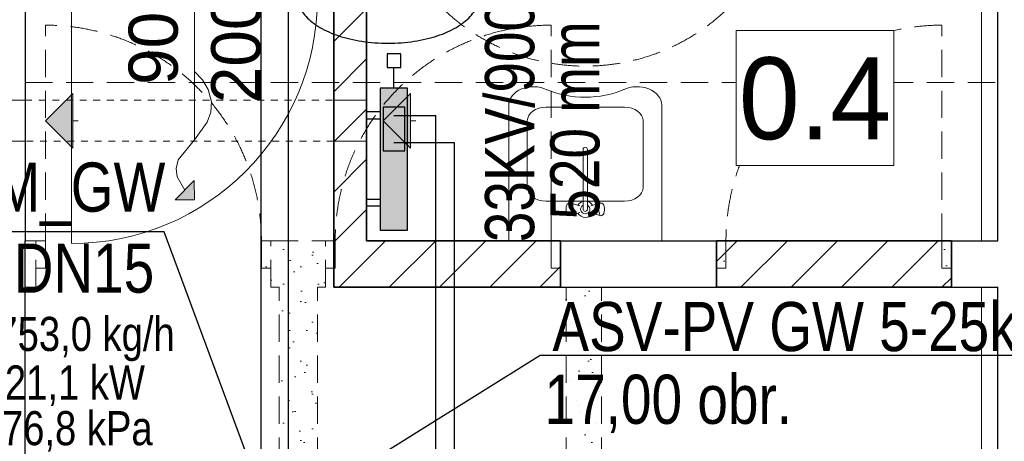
# Model space of a CAD drawing. Extents: x -440864 to -355682, y 13652 to 155872.
# Tile 23 of 179: x -418844 to -415241, y 25568 to 27113. Entities that reach past the tile are written whole.
import ezdxf
from ezdxf.lldxf.tags import DXFTag

# ---------------------------------------------------------------- set-up
doc = ezdxf.new("R2010")
doc.units = 0
doc.header["$MEASUREMENT"] = 0
doc.set_wipeout_variables(frame=1)
doc.linetypes.add('Hidden Line', pattern=[50, 25, -25])
doc.linetypes.add('Krawędzie ukryte', pattern=[150, 100, -50])
for name, color, linetype in [('#podkład', 252, 'Continuous'), ('A-Okna', 252, 'Continuous'), ('Arch zmurowania', 252, 'Continuous'), ('Drzwi ArchiCAD', 252, 'Continuous'), ('IS_Armatura_podłączeniowa_grz._dolnozas.', 7, 'SOLID'), ('IS_Armatura_Therm', 7, 'SOLID'), ('IS_Grafika', 7, 'SOLID'), ('IS_Grzejniki_Plan_rzut', 7, 'SOLID'), ('IS_Inne_Urzadzenia_Therm', 7, 'SOLID'), ('IS_Opisy_działek_Therm', 7, 'SOLID'), ('IS_Powrót', 5, 'DASH'), ('IS_Text_Armatury_Therm', 7, 'Continuous'), ('IS_Text_Odbiornikow_Therm', 7, 'Continuous'), ('IS_Zasilanie', 1, 'SOLID'), ('Istniejące kominy', 252, 'Continuous')]:
    doc.layers.add(name, color=color, linetype=linetype)
for name, color, linetype, lineweight in [('A-Okna_Nr_Pióra__9', 252, 'Continuous', 13), ('Arch opisy_Nr_Pióra__21', 252, 'Continuous', 9), ('Arch opisy_Nr_Pióra__9', 252, 'Continuous', 13), ('Arch wyburzenia_Nr_Pióra__2', 252, 'Continuous', 13), ('Arch wyposarzenie_Nr_Pióra__21', 252, 'Continuous', 9), ('Arch zmurowania_Nr_Pióra__21', 252, 'Continuous', 9), ('Arch zmurowania_Nr_Pióra__27', 252, 'Continuous', 35), ('Drzwi ArchiCAD_Nr_Pióra__21', 252, 'Continuous', 9), ('Drzwi ArchiCAD_Nr_Pióra__27', 252, 'Continuous', 35), ('INWENT OPISY_Nr_Pióra__21', 252, 'Continuous', 9), ('INWENT OPISY_Nr_Pióra__9', 252, 'Continuous', 13), ('INWENT.ŚCIANY_Nr_Pióra__1', 252, 'Continuous', 25), ('INWENT.ŚCIANY_Nr_Pióra__2', 252, 'Continuous', 13), ('INWENT.ŚCIANY_Nr_Pióra__21', 252, 'Continuous', 9), ('Istniejące kominy_Nr_Pióra__21', 252, 'Continuous', 9), ('Istniejące stropy_Nr_Pióra__5', 252, 'Continuous', 13)]:
    doc.layers.add(name, color=color, linetype=linetype, lineweight=lineweight)
doc.styles.add('GENERATED_STYLE_3', font='txt')
doc.styles.add('GENERATED_STYLE_6', font='txt')
doc.styles.get("Standard").update_dxf_attribs({"font": 'arial.ttf', "width": 0.8, "bigfont": 'BIGFONT.SHX'})
tags = doc.linetypes.add('DASH', pattern=[15, 10, -5]).pattern_tags.tags
tags[6:7] = [DXFTag(74, 4), DXFTag(75, 0), DXFTag(340, '0'), DXFTag(46, 0.0), DXFTag(50, 0.0), DXFTag(44, 0.0), DXFTag(45, 0.0)]
tags[4:5] = [DXFTag(74, 4), DXFTag(75, 0), DXFTag(340, '0'), DXFTag(46, 0.0), DXFTag(50, 0.0), DXFTag(44, 0.0), DXFTag(45, 0.0)]
tags = doc.linetypes.add('SOLID', pattern=[10, 10, 0]).pattern_tags.tags
tags[6:7] = [DXFTag(74, 4), DXFTag(75, 0), DXFTag(340, '0'), DXFTag(46, 0.0), DXFTag(50, 0.0), DXFTag(44, 0.0), DXFTag(45, 0.0)]
tags[4:5] = [DXFTag(74, 4), DXFTag(75, 0), DXFTag(340, '0'), DXFTag(46, 0.0), DXFTag(50, 0.0), DXFTag(44, 0.0), DXFTag(45, 0.0)]
pattern_1 = [(45, (0, 200), (-63.63961, 63.63961), [0, -60, 0, -90]), (110, (200, 200), (84.572336, 30.781813), [0, -44, 0, -76])]
pattern_2 = [(45, (0, 0), (-91.92388, 91.92388), [])]

# ---------------------------------------------------------------- blocks, each defined once
blk = doc.blocks.new('D1 Drzwi proste 14')
at = {"layer": 'Drzwi ArchiCAD_Nr_Pióra__21', "linetype": 'Continuous'}
for p, q in [((450, 0), (450, 900)), ((-450, 0), (-510, 0)), ((-510, 0), (-510, -80)), ((-450, -80), (-450, 0)), ((510, 0), (450, 0)), ((450, 0), (450, -80)), ((510, -80), (510, 0)), ((-510, -80), (-450, -80)), ((450, -80), (510, -80))]:
    blk.add_line(p, q, dxfattribs=at)
blk.add_arc((450, 0), 900, 90, 180, dxfattribs=at)
at = {"layer": 'Drzwi ArchiCAD_Nr_Pióra__27', "linetype": 'Continuous'}
for p, q in [((-510, 0), (-510, -80)), ((510, 0), (510, -80))]:
    blk.add_line(p, q, dxfattribs=at)
blk = doc.blocks.new('Ściana_2', base_point=(-417694.9, 29792.6))
at = {"layer": 'Arch zmurowania_Nr_Pióra__21', "linetype": 'Continuous'}
h = blk.add_hatch(dxfattribs=at)
h.set_pattern_fill('Common_Brick', color=256, style=0, pattern_type=2)
h.set_pattern_definition(pattern_2)
h.paths.add_polyline_path([(-417694.9, 29792.6), (-417694.9, 28592.6), (-417614.9, 28592.6), (-417574.9, 28592.6), (-417574.9, 29792.6)], flags=0)
h = blk.add_hatch(dxfattribs=at)
h.set_pattern_fill('Common_Brick', color=256, style=0, pattern_type=2)
h.set_pattern_definition(pattern_2)
h.paths.add_polyline_path([(-417694.9, 26132.6), (-417574.9, 26302.6), (-417574.9, 27572.6), (-417614.9, 27572.6), (-417694.9, 27572.6)], flags=0)
at = {"layer": 'Arch zmurowania_Nr_Pióra__27', "linetype": 'Continuous'}
for p, q in [((-417694.9, 29792.6), (-417694.9, 28592.6)), ((-417574.9, 29792.6), (-417694.9, 29792.6)), ((-417574.9, 28592.6), (-417574.9, 29792.6)), ((-417694.9, 28592.6), (-417614.9, 28592.6)), ((-417614.9, 28592.6), (-417574.9, 28592.6)), ((-417694.9, 27572.6), (-417614.9, 27572.6)), ((-417694.9, 27572.6), (-417694.9, 27312.6)), ((-417614.9, 27572.6), (-417574.9, 27572.6)), ((-417574.9, 26302.6), (-417574.9, 27572.6)), ((-417694.9, 27192.6), (-417694.9, 26132.6))]:
    blk.add_line(p, q, dxfattribs=at)
at = {"layer": 'Drzwi ArchiCAD', "color": 8, "linetype": 'Continuous', "lineweight": 13, "true_color": 0x7f7f7f, "xscale": -1, "zscale": 1000, "rotation": 89.99999999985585}
blk.add_blockref('D1 Drzwi proste 14', (-417694.9, 28082.6), dxfattribs=at)
blk = doc.blocks.new('Ściana_3', base_point=(-415434.9, 26132.6))
at = {"layer": 'Arch zmurowania_Nr_Pióra__21', "linetype": 'Continuous'}
h = blk.add_hatch(dxfattribs=at)
h.set_pattern_fill('Common_Brick', color=256, style=0, pattern_type=2)
h.set_pattern_definition(pattern_2)
h.paths.add_polyline_path([(-415434.9, 26302.6), (-416294.9, 26302.6), (-416294.9, 26132.6), (-415434.9, 26132.6)], flags=0)
at = {"layer": 'Arch zmurowania_Nr_Pióra__27', "linetype": 'Continuous'}
for p, q in [((-415434.9, 26302.6), (-416294.9, 26302.6)), ((-416294.9, 26302.6), (-416294.9, 26132.6)), ((-415434.9, 26132.6), (-415434.9, 26302.6)), ((-416294.9, 26132.6), (-415434.9, 26132.6))]:
    blk.add_line(p, q, dxfattribs=at)
blk = doc.blocks.new('D1 Drzwi proste 14_2')
at = {"layer": 'Drzwi ArchiCAD_Nr_Pióra__21', "linetype": 'Continuous'}
for p, q in [((450, 0), (450, 900)), ((-450, 0), (-510, 0)), ((-510, 0), (-510, -80)), ((-450, -80), (-450, 0)), ((510, 0), (450, 0)), ((450, 0), (450, -80)), ((510, -80), (510, 0)), ((-510, -80), (-450, -80)), ((450, -80), (510, -80))]:
    blk.add_line(p, q, dxfattribs=at)
blk.add_arc((450, 0), 900, 90, 180, dxfattribs=at)
at = {"layer": 'Drzwi ArchiCAD_Nr_Pióra__27', "linetype": 'Continuous'}
for p, q in [((-510, 0), (-510, -80)), ((510, 0), (510, -80))]:
    blk.add_line(p, q, dxfattribs=at)
blk = doc.blocks.new('Ściana_4', base_point=(-417694.9, 27312.6))
at = {"layer": 'Arch zmurowania_Nr_Pióra__21', "linetype": 'Continuous'}
h = blk.add_hatch(dxfattribs=at)
h.set_pattern_fill('Common_Brick', color=256, style=0, pattern_type=2)
h.set_pattern_definition(pattern_2)
h.paths.add_polyline_path([(-418824.9, 27312.6), (-418824.9, 27192.6), (-418714.9, 27192.6), (-418714.9, 27272.6), (-418714.9, 27312.6)], flags=0)
at = {"layer": 'Arch zmurowania_Nr_Pióra__27', "linetype": 'Continuous'}
for p, q in [((-418714.9, 27312.6), (-418824.9, 27312.6)), ((-418824.9, 27312.6), (-418824.9, 27192.6)), ((-418714.9, 27272.6), (-418714.9, 27312.6)), ((-417694.9, 27272.6), (-417694.9, 27312.6)), ((-418714.9, 27192.6), (-418714.9, 27272.6)), ((-417694.9, 27192.6), (-417694.9, 27272.6)), ((-418824.9, 27192.6), (-418714.9, 27192.6))]:
    blk.add_line(p, q, dxfattribs=at)
at = {"layer": 'Drzwi ArchiCAD', "color": 8, "linetype": 'Continuous', "lineweight": 13, "true_color": 0x7f7f7f, "zscale": 1000, "rotation": 180}
blk.add_blockref('D1 Drzwi proste 14_2', (-418204.9, 27192.6), dxfattribs=at)
blk = doc.blocks.new('Ściana_6', base_point=(-416864.9, 26132.6))
at = {"layer": 'Arch zmurowania_Nr_Pióra__21', "linetype": 'Continuous'}
h = blk.add_hatch(dxfattribs=at)
h.set_pattern_fill('Common_Brick', color=256, style=0, pattern_type=2)
h.set_pattern_definition(pattern_2)
h.paths.add_polyline_path([(-416864.9, 26302.6), (-417574.9, 26302.6), (-417694.9, 26132.6), (-416864.9, 26132.6)], flags=0)
at = {"layer": 'Arch zmurowania_Nr_Pióra__27', "linetype": 'Continuous'}
for p, q in [((-416864.9, 26302.6), (-417574.9, 26302.6)), ((-416864.9, 26132.6), (-416864.9, 26302.6)), ((-417694.9, 26132.6), (-416864.9, 26132.6))]:
    blk.add_line(p, q, dxfattribs=at)
blk = doc.blocks.new('Linia_9', base_point=(-417514.9, 26742.6))
at = {"layer": 'Istniejące kominy_Nr_Pióra__21', "linetype": 'Continuous'}
blk.add_hatch(color=256, dxfattribs=at).paths.add_polyline_path([(-417514.9, 26742.6), (-417414.9, 26842.6), (-417414.9, 26642.6)], flags=0)
for p, q in [((-417514.9, 26742.6), (-417414.9, 26842.6)), ((-417414.9, 26842.6), (-417414.9, 26642.6)), ((-417514.9, 26742.6), (-417414.9, 26642.6)), ((-417414.9, 26742.6), (-417394.9, 26742.6))]:
    blk.add_line(p, q, dxfattribs=at)
blk = doc.blocks.new('Linia_14', base_point=(-418749.9, 26742.6))
at = {"layer": 'Istniejące kominy_Nr_Pióra__21', "linetype": 'Continuous'}
blk.add_hatch(color=256, dxfattribs=at).paths.add_polyline_path([(-418749.9, 26742.6), (-418649.9, 26842.6), (-418649.9, 26642.6)], flags=0)
for p, q in [((-418749.9, 26742.6), (-418649.9, 26842.6)), ((-418649.9, 26842.6), (-418649.9, 26642.6)), ((-418749.9, 26742.6), (-418649.9, 26642.6)), ((-418649.9, 26742.6), (-418629.9, 26742.6))]:
    blk.add_line(p, q, dxfattribs=at)
blk = doc.blocks.new('Krzywa_2', base_point=(-418204.9, 26923.2))
at = {"layer": 'A-Okna_Nr_Pióra__9', "linetype": 'Continuous'}
blk.add_hatch(color=256, dxfattribs=at).paths.add_polyline_path([(-418204.9, 26452.6), (-418275.7, 26452.2), (-418205.4, 26523.3)], flags=0)
for p, q in [((-418275.7, 26452.2), (-418205.4, 26523.3)), ((-418204.9, 26452.6), (-418205.4, 26523.3)), ((-418204.9, 26452.6), (-418275.7, 26452.2))]:
    blk.add_line(p, q, dxfattribs=at)
at = {"layer": 'A-Okna_Nr_Pióra__9', "linetype": 'Continuous', "flags": 128}
blk.add_lwpolyline([(-418204.9, 26923.2), (-418175.8, 26892), (-418154.5, 26857), (-418142.3, 26812.3), (-418144.9, 26773.6), (-418157.8, 26737.1), (-418204.9, 26672.6), (-418264.6, 26599.3), (-418271.7, 26567.3), (-418267.7, 26537.4), (-418240.5, 26487.8)], dxfattribs=at)
blk = doc.blocks.new('parter')
at = {"layer": 'Arch wyburzenia_Nr_Pióra__2', "linetype": 'Continuous'}
h = blk.add_hatch(dxfattribs=at)
h.set_pattern_fill('Cut_Stone', color=252, style=0, pattern_type=2)
h.set_pattern_definition(pattern_1)
h.paths.add_polyline_path([(-418824.9, 26302.6), (-418824.9, 26132.6), (-418784.9, 26132.6), (-418784.9, 26202.6), (-418749.9, 26202.6), (-418749.9, 26302.6), (-418784.9, 26302.6)], flags=0)
h = blk.add_hatch(dxfattribs=at)
h.set_pattern_fill('Cut_Stone', color=252, style=0, pattern_type=2)
h.set_pattern_definition(pattern_1)
h.paths.add_polyline_path([(-417924.9, 26302.6), (-417959.9, 26302.6), (-417959.9, 26202.6), (-417924.9, 26202.6), (-417924.9, 26132.6), (-417894.9, 26132.6), (-417894.9, 24432.6), (-417924.9, 24432.6), (-417959.9, 24432.6), (-417959.9, 24332.6), (-417924.9, 24332.6), (-417924.9, 24282.6), (-417894.9, 24282.6), (-417894.9, 23362.6), (-417754.9, 23362.6), (-417754.9, 24282.6), (-417724.9, 24282.6), (-417724.9, 24332.6), (-417689.9, 24332.6), (-417689.9, 24432.6), (-417724.9, 24432.6), (-417754.9, 24432.6), (-417754.9, 26132.6), (-417724.9, 26132.6), (-417724.9, 26202.6), (-417689.9, 26202.6), (-417689.9, 26302.6), (-417724.9, 26302.6)], flags=0)
h = blk.add_hatch(dxfattribs=at)
h.set_pattern_fill('Cut_Stone', color=252, style=0, pattern_type=2)
h.set_pattern_definition(pattern_1)
h.paths.add_polyline_path([(-416294.9, 26202.6), (-416259.9, 26202.6), (-416259.9, 26302.6), (-416294.9, 26302.6)], flags=0)
h = blk.add_hatch(dxfattribs=at)
h.set_pattern_fill('Cut_Stone', color=252, style=0, pattern_type=2)
h.set_pattern_definition(pattern_1)
h.paths.add_polyline_path([(-415469.9, 26302.6), (-415469.9, 26202.6), (-415434.9, 26202.6), (-415434.9, 26302.6)], flags=0)
h = blk.add_hatch(dxfattribs=at)
h.set_pattern_fill('Cut_Stone', color=252, style=0, pattern_type=2)
h.set_pattern_definition(pattern_1)
h.paths.add_polyline_path([(-416864.9, 24432.6), (-416899.9, 24432.6), (-416899.9, 24332.6), (-416864.9, 24332.6), (-416864.9, 24282.6), (-416844.9, 24282.6), (-416844.9, 23362.6), (-416714.9, 23362.6), (-416714.9, 24282.6), (-416294.9, 24282.6), (-416294.9, 24332.6), (-416259.9, 24332.6), (-416259.9, 24432.6), (-416294.9, 24432.6), (-416714.9, 24432.6), (-416714.9, 26132.6), (-416844.9, 26132.6), (-416844.9, 24432.6)], flags=0)
at = {"layer": 'Arch opisy_Nr_Pióra__21', "color": 252, "linetype": 'Krawędzie ukryte'}
blk.add_circle((-416774.9, 27692.6), 750, dxfattribs=at)
at = {"layer": 'Arch opisy_Nr_Pióra__9', "color": 252, "linetype": 'Continuous'}
blk.add_line((-418204.9, 27342.6), (-418204.9, 26672.6), dxfattribs=at)
at = {"layer": 'Arch wyposarzenie_Nr_Pióra__21', "color": 252, "linetype": 'Continuous'}
for p, q in [((-417054.9, 26302.6), (-417054.9, 26799.9)), ((-416630.9, 26792.6), (-416918.9, 26792.6)), ((-416494.9, 26799.9), (-416494.9, 26302.6)), ((-416986.9, 26741.9), (-416986.9, 26498.3)), ((-416562.9, 26498.3), (-416562.9, 26741.9)), ((-416782.8, 26637.3), (-416782.8, 26417.1)), ((-416767.1, 26417.1), (-416767.1, 26637.3)), ((-416630.9, 26447.6), (-416918.9, 26447.6)), ((-416844.1, 26428.4), (-416844.9, 26421.9)), ((-416844.9, 26421.9), (-416844.9, 26415)), ((-416844.9, 26415), (-416844.1, 26408.4)), ((-416842.6, 26433.8), (-416844.1, 26428.4)), ((-416840.5, 26437.2), (-416842.6, 26433.8)), ((-416835.3, 26441), (-416840.5, 26437.2)), ((-416832.5, 26442.4), (-416835.3, 26441)), ((-416795, 26430.5), (-416832.5, 26442.4)), ((-416829.7, 26441), (-416832.5, 26442.4)), ((-416827.3, 26436.8), (-416829.7, 26441)), ((-416825.4, 26430.4), (-416827.3, 26436.8)), ((-416824.5, 26422.6), (-416825.4, 26430.4)), ((-416825.4, 26406.4), (-416824.5, 26414.3)), ((-416824.5, 26414.3), (-416824.5, 26422.6)), ((-416754.8, 26430.5), (-416717.4, 26442.4)), ((-416724.5, 26430.4), (-416725.4, 26422.6)), ((-416725.4, 26422.6), (-416725.4, 26414.3)), ((-416725.4, 26414.3), (-416724.5, 26406.4)), ((-416722.6, 26436.8), (-416724.5, 26430.4)), ((-416720.2, 26441), (-416722.6, 26436.8)), ((-416717.4, 26442.4), (-416720.2, 26441)), ((-416714.6, 26441), (-416717.4, 26442.4)), ((-416714.6, 26441), (-416709.4, 26437.2)), ((-416707.3, 26433.8), (-416709.4, 26437.2)), ((-416705.8, 26428.4), (-416707.3, 26433.8)), ((-416705, 26421.9), (-416705.8, 26428.4)), ((-416705.8, 26408.4), (-416705, 26415)), ((-416705, 26415), (-416705, 26421.9)), ((-416844.1, 26408.4), (-416842.6, 26403.1)), ((-416842.6, 26403.1), (-416840.5, 26399.6)), ((-416835.3, 26395.9), (-416840.5, 26399.6)), ((-416835.3, 26395.9), (-416832.5, 26394.4)), ((-416795, 26406.4), (-416832.5, 26394.4)), ((-416832.5, 26394.4), (-416829.7, 26395.9)), ((-416829.7, 26395.9), (-416827.3, 26400.1)), ((-416827.3, 26400.1), (-416825.4, 26406.4)), ((-416754.8, 26406.4), (-416717.4, 26394.4)), ((-416724.5, 26406.4), (-416722.6, 26400.1)), ((-416722.6, 26400.1), (-416720.2, 26395.9)), ((-416720.2, 26395.9), (-416717.4, 26394.4)), ((-416717.4, 26394.4), (-416714.6, 26395.9)), ((-416714.6, 26395.9), (-416709.4, 26399.6)), ((-416709.4, 26399.6), (-416707.3, 26403.1)), ((-416707.3, 26403.1), (-416705.8, 26408.4)), ((-416494.9, 26302.6), (-417054.9, 26302.6))]:
    blk.add_line(p, q, dxfattribs=at)
for centre, radius, start, end in [((-416774.9, 26637.3), 7.88, 0, 180), ((-416774.9, 26418.4), 30, 105.2253, 152.0235), ((-416774.9, 26418.4), 30, 27.9765, 74.7747), ((-416774.9, 26418.4), 16.8, 118.0549, 61.9451), ((-416774.9, 26418.4), 8, 190, 350), ((-416774.9, 26418.4), 30, 207.9765, 332.0235)]:
    blk.add_arc(centre, radius, start, end, dxfattribs=at)
for centre, major_axis, start_param, end_param in [((-416964.7, 26799.9), (-90.2, 0), 4.135517, 6.283185), ((-416774.9, 27042), (-285.7, -0.2), 1.046808, 2.098245), ((-416585.2, 26799.9), (-90.2, 0), 3.141593, 5.289261), ((-416917.5, 26740.8), (-69.5, 0), 4.733875, 6.2617), ((-416632.4, 26740.8), (-69.5, 0), 3.163078, 4.690903), ((-416917.5, 26499.4), (-69.5, 0), 0.021486, 1.549311), ((-416632.4, 26499.4), (-69.5, 0), 1.592282, 3.120107)]:
    blk.add_ellipse(centre, major_axis=major_axis, ratio=0.746013, start_param=start_param, end_param=end_param, dxfattribs=at)
at = {"layer": 'INWENT.ŚCIANY_Nr_Pióra__1', "color": 252, "linetype": 'Continuous'}
for p, q in [((-415264.9, 26302.6), (-415264.9, 32032.6)), ((-418824.9, 27312.6), (-418824.9, 26302.6)), ((-418824.9, 24432.6), (-418824.9, 26302.6)), ((-416864.9, 26132.6), (-416864.9, 26302.6)), ((-416864.9, 26302.6), (-416294.9, 26302.6)), ((-416294.9, 26132.6), (-416294.9, 26302.6)), ((-415434.9, 26132.6), (-415434.9, 26302.6)), ((-415434.9, 26302.6), (-415264.9, 26302.6)), ((-416864.9, 26132.6), (-416294.9, 26132.6)), ((-415434.9, 26132.6), (-415264.9, 26132.6)), ((-415264.9, 24282.6), (-415264.9, 26132.6))]:
    blk.add_line(p, q, dxfattribs=at)
at = {"layer": 'INWENT.ŚCIANY_Nr_Pióra__2', "color": 252, "linetype": 'Krawędzie ukryte'}
for p, q in [((-418749.9, 26302.6), (-418749.9, 27092.6)), ((-416899.9, 26302.6), (-416899.9, 27092.6)), ((-415469.9, 26302.6), (-415469.9, 27092.6)), ((-418824.9, 26302.6), (-418784.9, 26302.6)), ((-418784.9, 26132.6), (-418784.9, 26302.6)), ((-418784.9, 26302.6), (-418749.9, 26302.6)), ((-418749.9, 26302.6), (-418749.9, 26202.6)), ((-417924.9, 26302.6), (-417959.9, 26302.6)), ((-417959.9, 26302.6), (-417959.9, 26202.6)), ((-417924.9, 26132.6), (-417924.9, 26302.6)), ((-417924.9, 26302.6), (-417724.9, 26302.6)), ((-417724.9, 26132.6), (-417724.9, 26302.6)), ((-417724.9, 26302.6), (-417689.9, 26302.6)), ((-417689.9, 26302.6), (-417689.9, 26202.6)), ((-416864.9, 26302.6), (-416899.9, 26302.6)), ((-416899.9, 26302.6), (-416899.9, 26202.6)), ((-416294.9, 26302.6), (-416259.9, 26302.6)), ((-416259.9, 26302.6), (-416259.9, 26202.6)), ((-415434.9, 26302.6), (-415469.9, 26302.6)), ((-415469.9, 26302.6), (-415469.9, 26202.6)), ((-418749.9, 26202.6), (-418784.9, 26202.6)), ((-417959.9, 26202.6), (-417924.9, 26202.6)), ((-417689.9, 26202.6), (-417724.9, 26202.6)), ((-416899.9, 26202.6), (-416864.9, 26202.6)), ((-416259.9, 26202.6), (-416294.9, 26202.6)), ((-415469.9, 26202.6), (-415434.9, 26202.6)), ((-418824.9, 26132.6), (-418784.9, 26132.6)), ((-417924.9, 26132.6), (-417894.9, 26132.6)), ((-417894.9, 24432.6), (-417894.9, 26132.6)), ((-417754.9, 26132.6), (-417724.9, 26132.6)), ((-417754.9, 24432.6), (-417754.9, 26132.6)), ((-416864.9, 26132.6), (-416844.9, 26132.6)), ((-416844.9, 24432.6), (-416844.9, 26132.6)), ((-416714.9, 24432.6), (-416714.9, 26132.6))]:
    blk.add_line(p, q, dxfattribs=at)
for centre, start, end in [((-418749.9, 26302.6), 0, 90), ((-416899.9, 26302.6), 90, 180), ((-415469.9, 26302.6), 90, 180)]:
    blk.add_arc(centre, 790, start, end, dxfattribs=at)
at = {"layer": 'INWENT.ŚCIANY_Nr_Pióra__21', "color": 252, "linetype": 'Continuous'}
for p, q in [((-415324.9, 26302.6), (-415324.9, 31566.3)), ((-415324.9, 24282.6), (-415324.9, 26132.6))]:
    blk.add_line(p, q, dxfattribs=at)
at = {"layer": 'Istniejące kominy_Nr_Pióra__21', "color": 252, "linetype": 'Continuous'}
for p, q in [((-419094.9, 26817.6), (-418824.9, 26817.6)), ((-417694.9, 26817.6), (-417574.9, 26817.6)), ((-418824.9, 26667.6), (-419094.9, 26667.6)), ((-417574.9, 26667.6), (-417694.9, 26667.6))]:
    blk.add_line(p, q, dxfattribs=at)
at = {"layer": 'Istniejące kominy_Nr_Pióra__21', "color": 252, "linetype": 'Hidden Line'}
for p, q in [((-418824.9, 26817.6), (-417694.9, 26817.6)), ((-417694.9, 26667.6), (-418824.9, 26667.6))]:
    blk.add_line(p, q, dxfattribs=at)
at = {"layer": 'Istniejące stropy_Nr_Pióra__5', "color": 252, "linetype": 'Krawędzie ukryte'}
blk.add_line((-418824.9, 26882.6), (-415264.9, 26882.6), dxfattribs=at)
at = {"layer": 'A-Okna', "color": 252, "linetype": 'Continuous', "lineweight": 13}
blk.add_blockref('Krzywa_2', (-418204.9, 26923.2), dxfattribs=at)
at = {"layer": 'Arch zmurowania', "color": 252}
for name, p in [('Ściana_2', (-417694.9, 29792.6)), ('Ściana_4', (-417694.9, 27312.6)), ('Ściana_6', (-416864.9, 26132.6)), ('Ściana_3', (-415434.9, 26132.6))]:
    blk.add_blockref(name, p, dxfattribs=at)
at = {"layer": 'Istniejące kominy', "color": 252, "linetype": 'Continuous'}
for name, p in [('Linia_14', (-418749.9, 26742.6)), ('Linia_9', (-417514.9, 26742.6))]:
    blk.add_blockref(name, p, dxfattribs=at)
at = {"layer": 'INWENT OPISY_Nr_Pióra__9', "color": 252, "linetype": 'Continuous', "insert": (-418445.8, 27007.6), "char_height": 180, "width": 1346.334, "attachment_point": 2, "rotation": 90, "line_spacing_factor": 1.007146, "style": 'GENERATED_STYLE_6'}
blk.add_mtext('{90\\P200}', dxfattribs=at)
at = {"color": 252, "linetype": 'Continuous', "ltscale": 1667193.345734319}
blk.add_wipeout([(-416222.1, 27072.7), (-415646.1, 27072.7), (-415646.1, 26578.6), (-416222.1, 26578.6)], dxfattribs=at).dxf.layer = 'INWENT OPISY_Nr_Pióra__21'
at = {"layer": 'INWENT OPISY_Nr_Pióra__21', "color": 252, "linetype": 'Continuous', "flags": 128}
blk.add_lwpolyline([(-416222.1, 27072.7), (-415646.1, 27072.7), (-415646.1, 26578.6), (-416222.1, 26578.6)], close=True, dxfattribs=at)
at = {"layer": 'INWENT OPISY_Nr_Pióra__21', "color": 252, "linetype": 'Continuous', "insert": (-415934.1, 26670.6), "char_height": 300, "attachment_point": 8, "style": 'GENERATED_STYLE_3'}
blk.add_mtext('{0.4 }', dxfattribs=at)

msp = doc.modelspace()

# ---------------------------------------------------------------- block references
at = {"layer": '#podkład', "color": 3, "lineweight": 50}
msp.add_blockref('parter', (0, 0), dxfattribs=at)

# ---------------------------------------------------------------- next in the draw order: hatches: boundary and pattern name
at = {"layer": 'Arch wyburzenia_Nr_Pióra__2', "linetype": 'Continuous'}
h = msp.add_hatch(dxfattribs=at)
h.set_pattern_fill('Cut_Stone', color=256, style=0, pattern_type=2)
h.set_pattern_definition(pattern_1)
h.paths.add_polyline_path([(-418824.9, 26302.6), (-418824.9, 26132.6), (-418784.9, 26132.6), (-418784.9, 26202.6), (-418749.9, 26202.6), (-418749.9, 26302.6), (-418784.9, 26302.6)], flags=0)
h = msp.add_hatch(dxfattribs=at)
h.set_pattern_fill('Cut_Stone', color=256, style=0, pattern_type=2)
h.set_pattern_definition(pattern_1)
h.paths.add_polyline_path([(-417924.9, 26302.6), (-417959.9, 26302.6), (-417959.9, 26202.6), (-417924.9, 26202.6), (-417924.9, 26132.6), (-417894.9, 26132.6), (-417894.9, 24432.6), (-417924.9, 24432.6), (-417959.9, 24432.6), (-417959.9, 24332.6), (-417924.9, 24332.6), (-417924.9, 24282.6), (-417894.9, 24282.6), (-417894.9, 23362.6), (-417754.9, 23362.6), (-417754.9, 24282.6), (-417724.9, 24282.6), (-417724.9, 24332.6), (-417689.9, 24332.6), (-417689.9, 24432.6), (-417724.9, 24432.6), (-417754.9, 24432.6), (-417754.9, 26132.6), (-417724.9, 26132.6), (-417724.9, 26202.6), (-417689.9, 26202.6), (-417689.9, 26302.6), (-417724.9, 26302.6)], flags=0)
h = msp.add_hatch(dxfattribs=at)
h.set_pattern_fill('Cut_Stone', color=252, style=0, pattern_type=2)
h.set_pattern_definition(pattern_1)
h.paths.add_polyline_path([(-416864.9, 26302.6), (-416899.9, 26302.6), (-416899.9, 26202.6), (-416864.9, 26202.6)], flags=0)
h = msp.add_hatch(dxfattribs=at)
h.set_pattern_fill('Cut_Stone', color=252, style=0, pattern_type=2)
h.set_pattern_definition(pattern_1)
h.paths.add_polyline_path([(-416864.9, 26302.6), (-416899.9, 26302.6), (-416899.9, 26202.6), (-416864.9, 26202.6)], flags=0)
h = msp.add_hatch(dxfattribs=at)
h.set_pattern_fill('Cut_Stone', color=256, style=0, pattern_type=2)
h.set_pattern_definition(pattern_1)
h.paths.add_polyline_path([(-416294.9, 26202.6), (-416259.9, 26202.6), (-416259.9, 26302.6), (-416294.9, 26302.6)], flags=0)
h = msp.add_hatch(dxfattribs=at)
h.set_pattern_fill('Cut_Stone', color=256, style=0, pattern_type=2)
h.set_pattern_definition(pattern_1)
h.paths.add_polyline_path([(-415469.9, 26302.6), (-415469.9, 26202.6), (-415434.9, 26202.6), (-415434.9, 26302.6)], flags=0)
h = msp.add_hatch(dxfattribs=at)
h.set_pattern_fill('Cut_Stone', color=256, style=0, pattern_type=2)
h.set_pattern_definition(pattern_1)
h.paths.add_polyline_path([(-416864.9, 24432.6), (-416899.9, 24432.6), (-416899.9, 24332.6), (-416864.9, 24332.6), (-416864.9, 24282.6), (-416844.9, 24282.6), (-416844.9, 23362.6), (-416714.9, 23362.6), (-416714.9, 24282.6), (-416294.9, 24282.6), (-416294.9, 24332.6), (-416259.9, 24332.6), (-416259.9, 24432.6), (-416294.9, 24432.6), (-416714.9, 24432.6), (-416714.9, 26132.6), (-416844.9, 26132.6), (-416844.9, 24432.6)], flags=0)
at = {"layer": 'IS_Grzejniki_Plan_rzut', "ltscale": 10}
msp.add_hatch(color=253, dxfattribs=at).paths.add_polyline_path([(-417524.9, 26862.3), (-417524.9, 26342.3), (-417424.9, 26342.3), (-417424.9, 26862.3)])

# ---------------------------------------------------------------- next in the draw order: linework, layer by layer
at = {"layer": 'IS_Armatura_podłączeniowa_grz._dolnozas.', "ltscale": 10}
for p, q in [((-417514.9, 26792.3), (-417514.9, 26632.3)), ((-417434.9, 26792.3), (-417514.9, 26792.3)), ((-417514.9, 26792.3), (-417514.9, 26792.3)), ((-417434.9, 26632.3), (-417434.9, 26792.3)), ((-417514.9, 26632.3), (-417434.9, 26632.3))]:
    msp.add_line(p, q, dxfattribs=at)
at = {"layer": 'IS_Armatura_Therm', "lineweight": 30, "ltscale": 10}
for p, q in [((-417449.9, 26987.3), (-417499.9, 26987.3)), ((-417499.9, 26987.3), (-417499.9, 26937.3)), ((-417449.9, 26937.3), (-417449.9, 26987.3)), ((-417499.9, 26937.3), (-417449.9, 26937.3)), ((-417474.9, 26862.3), (-417474.9, 26937.3))]:
    msp.add_line(p, q, dxfattribs=at)
at = {"layer": 'IS_Grafika', "color": 7}
for points, knots in [([(-417827.3, 27195.4), (-417827.3, 27187), (-417824.8, 27169.8), (-417813.9, 27145.5), (-417796.6, 27122.9), (-417773.7, 27102.1), (-417745.6, 27083.4), (-417712.9, 27066.8), (-417675.9, 27052.7), (-417635.2, 27041.3), (-417591.3, 27032.8), (-417544.7, 27027.6), (-417512.7, 27026.4), (-417496.3, 27026.4)], [0, 0, 0, 0, 2.523033, 5.124646, 7.924571, 10.991642, 14.355854, 18.0219, 21.979171, 26.208258, 30.685117, 35.38383, 40.278576, 40.278576, 40.278576, 40.278576]), ([(-417496.3, 27026.4), (-417480, 27026.4), (-417448, 27027.6), (-417401.4, 27032.8), (-417357.5, 27041.3), (-417316.8, 27052.7), (-417279.8, 27066.8), (-417247.1, 27083.4), (-417219, 27102.1), (-417196.1, 27122.9), (-417178.8, 27145.5), (-417167.9, 27169.8), (-417165.3, 27187), (-417165.3, 27195.4)], [0, 0, 0, 0, 4.894746, 9.593459, 14.070318, 18.299405, 22.256676, 25.922722, 29.286934, 32.354005, 35.15393, 37.755543, 40.278576, 40.278576, 40.278576, 40.278576])]:
    msp.add_open_spline(points, degree=3, knots=knots, dxfattribs=at)
at = {"layer": 'IS_Grzejniki_Plan_rzut', "ltscale": 10}
for p, q in [((-417524.9, 26862.3), (-417524.9, 26342.3)), ((-417424.9, 26862.3), (-417524.9, 26862.3)), ((-417524.9, 26862.3), (-417524.9, 26862.3)), ((-417424.9, 26342.3), (-417424.9, 26862.3)), ((-417524.9, 26774.8), (-417574.9, 26774.8)), ((-417574.9, 26774.8), (-417574.9, 26749.8)), ((-417574.9, 26749.8), (-417524.9, 26749.8)), ((-417574.9, 26429.8), (-417574.9, 26454.8)), ((-417574.9, 26454.8), (-417524.9, 26454.8)), ((-417524.9, 26429.8), (-417574.9, 26429.8)), ((-417524.9, 26342.3), (-417424.9, 26342.3))]:
    msp.add_line(p, q, dxfattribs=at)
at = {"layer": 'IS_Opisy_działek_Therm', "ltscale": 10}
for points in [[(-417972.3, 25406.7), (-418316, 26335.2), (-419436, 26335.2)], [(-417862.3, 25306.9), (-416940, 25883.6), (-414780, 25883.6)]]:
    msp.add_lwpolyline(points, dxfattribs=at)
at = {"layer": 'IS_Powrót', "lineweight": 30, "ltscale": 10}
for p, q in [((-417862.3, 30002.8), (-417862.3, 25356.9)), ((-417474.9, 26762.3), (-417321.2, 26762.3)), ((-417321.2, 24011.3), (-417321.2, 26762.3))]:
    msp.add_line(p, q, dxfattribs=at)
at = {"layer": 'IS_Zasilanie', "lineweight": 30, "ltscale": 10}
for p, q in [((-417962.3, 30070.2), (-417962.3, 25456.7)), ((-417474.9, 26662.3), (-417253.8, 26662.3)), ((-417253.8, 23911.3), (-417253.8, 26662.3))]:
    msp.add_line(p, q, dxfattribs=at)

# ---------------------------------------------------------------- next in the draw order: texts
at = {"layer": 'IS_Inne_Urzadzenia_Therm', "ltscale": 10, "char_height": 125, "attachment_point": 8}
for s, insert in [('\\fArial|b0|i0;1753,0 kg/h', (-418642.2, 25861.4)), ('\\fArial|b0|i0;21,1 kW', (-418642.2, 25698)), ('\\fArial|b0|i0;76,8 kPa', (-418633.6, 25530.7))]:
    msp.add_mtext(s, dxfattribs=dict(at, insert=insert))
at = {"layer": 'IS_Opisy_działek_Therm', "color": 3, "lineweight": 50, "ltscale": 10, "char_height": 180}
for insert, attachment_point in [((-418082.3, 26124.6), 9), ((-418487.3, 26049.6), 9), ((-418487.3, 26049.6), 9), ((-418082.3, 26081.4), 3)]:
    msp.add_mtext('\\fArial|b0|i0;', dxfattribs=dict(at, insert=insert, attachment_point=attachment_point))
at = {"layer": 'IS_Opisy_działek_Therm', "color": 3, "lineweight": 50, "ltscale": 10, "char_height": 180, "rotation": 90}
for insert, attachment_point in [((-416511.4, 25574.4), 9), ((-416453.8, 25574.4), 3)]:
    msp.add_mtext('\\fArial|b0|i0;', dxfattribs=dict(at, insert=insert, attachment_point=attachment_point))
at = {"layer": 'IS_Text_Armatury_Therm', "linetype": 'SOLID', "ltscale": 10, "char_height": 180}
for s, insert, attachment_point in [('\\fArial|b0|i0;ASV-M_GW', (-419406.3, 26357.5), 7), ('\\fArial|b0|i0;ASV-PV GW 5-25kPa', (-414950, 25896.1), 9), ('\\fArial|b0|i0;DN15  ', (-418866.2, 26110.1), 7), ('\\fArial|b0|i0;17,00 obr.', (-416018, 25598.8), 9)]:
    msp.add_mtext(s, dxfattribs=dict(at, insert=insert, attachment_point=attachment_point))
at = {"layer": 'IS_Text_Odbiornikow_Therm', "linetype": 'SOLID', "ltscale": 10, "char_height": 180, "rotation": 90}
for s, insert, attachment_point in [('\\fArial|b0|i0;33KV/900o', (-417141.6, 26297.7), 1), ('\\fArial|b0|i0;520 mm', (-416902.9, 27106.9), 3)]:
    msp.add_mtext(s, dxfattribs=dict(at, insert=insert, attachment_point=attachment_point))

doc.saveas('drawing.dxf')
